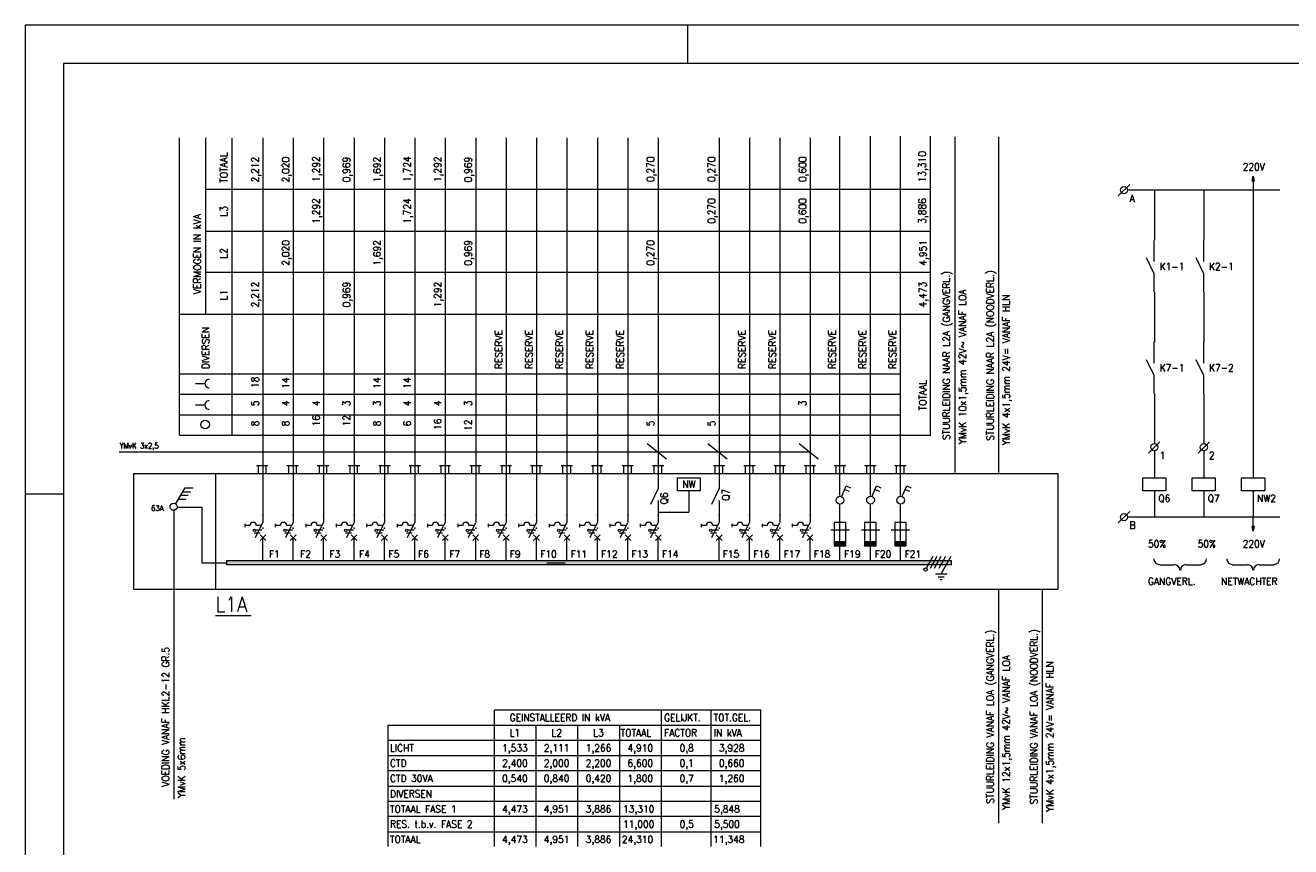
# Model space of a CAD drawing. Header units: metres. Extents: x 0 to 59.4, y 0 to 42.
# Tile 2 of 4: x 0 to 33.2, y 20.4 to 42. Entities that reach past the tile are written whole.
import ezdxf
from ezdxf.enums import TextEntityAlignment as Align

# ---------------------------------------------------------------- set-up
doc = ezdxf.new("R2010")
doc.units = ezdxf.units.M
doc.header["$MEASUREMENT"] = 0
doc.layers.add('Level 1', color=1, linetype='Continuous', lineweight=0)
doc.styles.add('Style-STANDARD', font='STANDARD.shx')

# ---------------------------------------------------------------- blocks, each defined once
blk = doc.blocks.new('A2')
at = {"layer": 'Level 1', "color": 1, "linetype": 'Continuous', "lineweight": 0}
for p, q in [((5.94, 4.2), (0, 4.2)), ((0, 4.2), (0, 0)), ((1.74, 4.1), (1.74, 4.2)), ((0, 2.97), (0.1, 2.97))]:
    blk.add_line(p, q, dxfattribs=at)
at = {"layer": 'Level 1', "color": 140, "linetype": 'Continuous', "lineweight": 0}
blk.add_3dface([(0.1, 0.1), (5.84, 0.1), (5.84, 4.1), (0.1, 4.1)], dxfattribs=at)

msp = doc.modelspace()

# ---------------------------------------------------------------- linework, layer by layer
at = {"layer": 'Level 1', "color": 1, "linetype": 'Continuous', "lineweight": 0}
for p, q in [((4.05, 31.235), (4.05, 39.047)), ((4.738, 34.406), (4.738, 39.047)), ((5.429, 31.235), (5.429, 39.047)), ((6.238, 39.047), (6.238, 28.953)), ((7.035, 39.047), (7.035, 28.953)), ((7.832, 39.047), (7.832, 28.953)), ((8.636, 39.047), (8.636, 28.953)), ((9.433, 39.047), (9.433, 28.953)), ((10.23, 39.047), (10.23, 28.953)), ((11.027, 39.047), (11.027, 28.953)), ((11.828, 39.047), (11.828, 28.953)), ((12.625, 39.047), (12.625, 28.953)), ((13.429, 39.047), (13.429, 28.953)), ((14.226, 39.047), (14.226, 28.953)), ((15.027, 39.047), (15.027, 28.953)), ((15.824, 39.047), (15.824, 28.953)), ((16.625, 39.047), (16.625, 29.836)), ((18.222, 39.047), (18.222, 29.836)), ((19.019, 39.047), (19.019, 28.953)), ((19.82, 39.047), (19.82, 28.953)), ((20.609, 39.047), (20.609, 28.953)), ((21.394, 29.656), (21.394, 39.086)), ((22.195, 29.656), (22.195, 39.086)), ((22.984, 29.656), (22.984, 39.086)), ((23.773, 31.227), (23.773, 39.086)), ((24.41, 39.07), (24.41, 30.258)), ((25.558, 39.07), (25.558, 30.258)), ((32.25, 38.039), (32.25, 37.672)), ((4.738, 37.695), (23.769, 37.695)), ((28.699, 37.523), (29.004, 37.82)), ((32.945, 37.672), (28.953, 37.672)), ((29.652, 37.672), (29.652, 36.359)), ((30.953, 37.672), (30.953, 36.359)), ((32.25, 37.672), (32.25, 30.117)), ((4.738, 36.594), (23.769, 36.594)), ((29.648, 35.797), (29.648, 36.352)), ((30.953, 35.797), (30.953, 36.352)), ((29.648, 35.477), (29.449, 35.891)), ((30.953, 35.477), (30.746, 35.891)), ((4.738, 35.516), (23.769, 35.516)), ((29.648, 35), (29.648, 35.477)), ((30.953, 35), (30.953, 35.477)), ((29.652, 34.992), (29.652, 33.68)), ((30.953, 34.992), (30.953, 33.68)), ((4.05, 34.414), (23.769, 34.414)), ((29.648, 33.125), (29.648, 33.688)), ((30.953, 33.125), (30.953, 33.688)), ((29.648, 32.805), (29.449, 33.219)), ((30.953, 32.805), (30.746, 33.219)), ((4.05, 32.852), (22.988, 32.852)), ((4.468, 32.594), (4.715, 32.594)), ((29.648, 32.336), (29.648, 32.805)), ((30.953, 32.336), (30.953, 32.805)), ((4.05, 32.313), (22.988, 32.313)), ((29.652, 32.328), (29.652, 31.016)), ((30.953, 32.328), (30.953, 31.016)), ((4.468, 32.031), (4.715, 32.031)), ((4.05, 31.773), (22.988, 31.773)), ((4.05, 31.235), (23.769, 31.235)), ((16.332, 31.016), (16.836, 30.617)), ((17.929, 31.016), (18.433, 30.617)), ((20.324, 31.016), (20.824, 30.617)), ((29.5, 30.766), (29.8, 31.063)), ((30.8, 30.766), (31.101, 31.063)), ((2.468, 30.797), (20.609, 30.797)), ((29.652, 30.82), (29.652, 30.117)), ((30.953, 30.82), (30.953, 30.117)), ((6.371, 30.43), (6.074, 30.43)), ((6.125, 30.235), (6.125, 30.43)), ((6.324, 30.235), (6.324, 30.43)), ((7.175, 30.43), (6.871, 30.43)), ((6.921, 30.235), (6.921, 30.43)), ((7.121, 30.235), (7.121, 30.43)), ((7.972, 30.43), (7.668, 30.43)), ((7.726, 30.235), (7.726, 30.43)), ((7.921, 30.235), (7.921, 30.43)), ((8.785, 30.43), (8.48, 30.43)), ((8.531, 30.235), (8.531, 30.43)), ((8.726, 30.235), (8.726, 30.43)), ((9.578, 30.43), (9.285, 30.43)), ((9.332, 30.235), (9.332, 30.43)), ((9.531, 30.235), (9.531, 30.43)), ((10.379, 30.43), (10.078, 30.43)), ((10.125, 30.235), (10.125, 30.43)), ((10.324, 30.235), (10.324, 30.43)), ((11.171, 30.43), (10.879, 30.43)), ((10.925, 30.235), (10.925, 30.43)), ((11.125, 30.235), (11.125, 30.43)), ((11.972, 30.43), (11.675, 30.43)), ((11.726, 30.235), (11.726, 30.43)), ((11.921, 30.235), (11.921, 30.43)), ((12.773, 30.43), (12.476, 30.43)), ((12.527, 30.235), (12.527, 30.43)), ((12.722, 30.235), (12.722, 30.43)), ((13.574, 30.43), (13.269, 30.43)), ((13.324, 30.235), (13.324, 30.43)), ((13.523, 30.235), (13.523, 30.43)), ((14.371, 30.43), (14.074, 30.43)), ((14.121, 30.235), (14.121, 30.43)), ((14.324, 30.235), (14.324, 30.43)), ((15.171, 30.43), (14.871, 30.43)), ((14.918, 30.235), (14.918, 30.43)), ((15.121, 30.235), (15.121, 30.43)), ((15.968, 30.43), (15.671, 30.43)), ((15.718, 30.235), (15.718, 30.43)), ((15.921, 30.235), (15.921, 30.43)), ((16.773, 30.43), (16.468, 30.43)), ((16.515, 30.235), (16.515, 30.43)), ((16.718, 30.235), (16.718, 30.43)), ((18.371, 30.43), (18.07, 30.43)), ((18.117, 30.235), (18.117, 30.43)), ((18.316, 30.235), (18.316, 30.43)), ((19.168, 30.43), (18.871, 30.43)), ((18.918, 30.235), (18.918, 30.43)), ((19.117, 30.235), (19.117, 30.43)), ((19.968, 30.43), (19.668, 30.43)), ((19.715, 30.235), (19.715, 30.43)), ((19.914, 30.235), (19.914, 30.43)), ((20.753, 30.43), (20.453, 30.43)), ((20.508, 30.235), (20.508, 30.43)), ((20.707, 30.235), (20.707, 30.43)), ((21.246, 30.438), (21.547, 30.438)), ((21.297, 30.242), (21.297, 30.438)), ((21.496, 30.242), (21.496, 30.438)), ((22.039, 30.438), (22.343, 30.438)), ((22.097, 30.242), (22.097, 30.438)), ((22.297, 30.242), (22.297, 30.438)), ((22.836, 30.438), (23.136, 30.438)), ((22.883, 30.242), (22.883, 30.438)), ((23.082, 30.242), (23.082, 30.438)), ((2.84, 30.235), (2.84, 27.195)), ((2.843, 30.235), (27.113, 30.235)), ((4.996, 30.235), (4.996, 27.195)), ((17.125, 30.117), (17.722, 30.117)), ((17.125, 29.781), (17.125, 30.117)), ((17.722, 30.117), (17.722, 29.781)), ((27.121, 30.235), (27.121, 27.195)), ((29.351, 30.117), (29.953, 30.117)), ((29.351, 29.781), (29.351, 30.117)), ((29.953, 30.117), (29.953, 29.781)), ((30.648, 30.117), (31.25, 30.117)), ((30.648, 29.781), (30.648, 30.117)), ((31.25, 30.117), (31.25, 29.781)), ((31.945, 30.117), (32.55, 30.117)), ((31.945, 29.781), (31.945, 30.117)), ((32.55, 30.117), (32.55, 29.781)), ((3.945, 29.43), (4.199, 29.86)), ((4.082, 29.664), (4.281, 29.664)), ((4.14, 29.75), (4.34, 29.75)), ((4.199, 29.86), (4.406, 29.86)), ((16.625, 29.836), (16.422, 29.422)), ((17.722, 29.781), (17.125, 29.781)), ((17.425, 29.781), (17.425, 29.219)), ((18.222, 29.836), (18.019, 29.422)), ((21.441, 29.633), (21.558, 29.906)), ((21.523, 29.813), (21.636, 29.766)), ((21.558, 29.906), (21.668, 29.86)), ((22.242, 29.633), (22.359, 29.906)), ((22.32, 29.813), (22.437, 29.766)), ((22.359, 29.906), (22.472, 29.86)), ((23.027, 29.633), (23.148, 29.906)), ((23.113, 29.813), (23.222, 29.766)), ((23.148, 29.906), (23.261, 29.86)), ((29.953, 29.781), (29.351, 29.781)), ((29.652, 29.781), (29.652, 29.086)), ((31.25, 29.781), (30.648, 29.781)), ((30.953, 29.781), (30.953, 29.086)), ((32.55, 29.781), (31.945, 29.781)), ((32.25, 29.781), (32.25, 29.086)), ((3.898, 29.25), (3.898, 21.68)), ((4.003, 29.352), (4.64, 29.352)), ((4.019, 29.555), (4.226, 29.555)), ((4.64, 29.352), (4.64, 27.891)), ((16.625, 29.523), (16.625, 28.953)), ((18.222, 29.523), (18.222, 28.953)), ((21.394, 28.945), (21.394, 29.414)), ((22.195, 28.945), (22.195, 29.414)), ((22.984, 28.945), (22.984, 29.414)), ((5.769, 28.914), (5.769, 28.82)), ((6.238, 28.953), (6.035, 28.547)), ((6.566, 28.914), (6.566, 28.82)), ((7.035, 28.953), (6.836, 28.547)), ((7.367, 28.914), (7.367, 28.82)), ((7.832, 28.953), (7.632, 28.547)), ((8.164, 28.914), (8.164, 28.82)), ((8.636, 28.953), (8.433, 28.547)), ((8.965, 28.914), (8.965, 28.82)), ((9.433, 28.953), (9.23, 28.547)), ((9.765, 28.914), (9.765, 28.82)), ((10.23, 28.953), (10.027, 28.547)), ((10.562, 28.914), (10.562, 28.82)), ((11.027, 28.953), (10.828, 28.547)), ((11.359, 28.914), (11.359, 28.82)), ((11.828, 28.953), (11.629, 28.547)), ((12.16, 28.914), (12.16, 28.82)), ((12.625, 28.953), (12.425, 28.547)), ((12.957, 28.914), (12.957, 28.82)), ((13.429, 28.953), (13.226, 28.547)), ((13.754, 28.914), (13.754, 28.82)), ((14.226, 28.953), (14.019, 28.547)), ((14.554, 28.914), (14.554, 28.82)), ((15.027, 28.953), (14.824, 28.547)), ((15.355, 28.914), (15.355, 28.82)), ((15.824, 28.953), (15.621, 28.547)), ((16.152, 28.914), (16.152, 28.82)), ((16.625, 28.953), (16.422, 28.547)), ((16.625, 29.219), (17.425, 29.219)), ((17.753, 28.914), (17.753, 28.82)), ((18.222, 28.953), (18.019, 28.547)), ((18.554, 28.914), (18.554, 28.82)), ((19.019, 28.953), (18.816, 28.547)), ((19.351, 28.914), (19.351, 28.82)), ((19.82, 28.953), (19.617, 28.547)), ((20.14, 28.914), (20.14, 28.82)), ((20.609, 28.953), (20.406, 28.547)), ((21.242, 28.945), (21.242, 28.336)), ((21.55, 28.945), (21.242, 28.945)), ((21.394, 28.336), (21.394, 28.945)), ((21.55, 28.336), (21.55, 28.945)), ((22.039, 28.945), (22.039, 28.336)), ((22.347, 28.945), (22.039, 28.945)), ((22.195, 28.336), (22.195, 28.945)), ((22.347, 28.336), (22.347, 28.945)), ((22.832, 28.945), (22.832, 28.336)), ((23.136, 28.945), (22.832, 28.945)), ((22.984, 28.336), (22.984, 28.945)), ((23.136, 28.336), (23.136, 28.945)), ((28.699, 28.938), (29.004, 29.235)), ((32.945, 29.086), (28.953, 29.086)), ((32.25, 28.719), (32.25, 29.086)), ((5.89, 28.867), (5.773, 28.867)), ((6.171, 28.664), (6.011, 28.664)), ((6.215, 28.742), (6.058, 28.742)), ((6.199, 28.867), (6.074, 28.867)), ((6.316, 28.625), (6.164, 28.469)), ((6.164, 28.625), (6.316, 28.469)), ((6.691, 28.867), (6.57, 28.867)), ((6.968, 28.664), (6.812, 28.664)), ((7.015, 28.742), (6.855, 28.742)), ((7, 28.867), (6.875, 28.867)), ((7.113, 28.625), (6.957, 28.469)), ((6.957, 28.625), (7.113, 28.469)), ((7.492, 28.867), (7.371, 28.867)), ((7.769, 28.664), (7.609, 28.664)), ((7.816, 28.742), (7.656, 28.742)), ((7.796, 28.867), (7.671, 28.867)), ((7.91, 28.625), (7.761, 28.469)), ((7.761, 28.625), (7.91, 28.469)), ((8.293, 28.867), (8.168, 28.867)), ((8.566, 28.664), (8.41, 28.664)), ((8.617, 28.742), (8.457, 28.742)), ((8.597, 28.867), (8.476, 28.867)), ((8.711, 28.625), (8.558, 28.469)), ((8.558, 28.625), (8.711, 28.469)), ((9.09, 28.867), (8.968, 28.867)), ((9.371, 28.664), (9.207, 28.664)), ((9.414, 28.742), (9.254, 28.742)), ((9.39, 28.867), (9.269, 28.867)), ((9.511, 28.625), (9.359, 28.469)), ((9.359, 28.625), (9.511, 28.469)), ((9.882, 28.867), (9.765, 28.867)), ((10.164, 28.664), (10.007, 28.664)), ((10.211, 28.742), (10.05, 28.742)), ((10.187, 28.867), (10.066, 28.867)), ((10.304, 28.625), (10.152, 28.469)), ((10.152, 28.625), (10.304, 28.469)), ((10.679, 28.867), (10.562, 28.867)), ((10.961, 28.664), (10.804, 28.664)), ((11.007, 28.742), (10.847, 28.742)), ((10.988, 28.867), (10.863, 28.867)), ((11.105, 28.625), (10.953, 28.469)), ((10.953, 28.625), (11.105, 28.469)), ((11.48, 28.867), (11.359, 28.867)), ((11.761, 28.664), (11.601, 28.664)), ((11.808, 28.742), (11.648, 28.742)), ((11.789, 28.867), (11.664, 28.867)), ((11.902, 28.625), (11.75, 28.469)), ((11.75, 28.625), (11.902, 28.469)), ((12.281, 28.867), (12.16, 28.867)), ((12.558, 28.664), (12.398, 28.664)), ((12.609, 28.742), (12.449, 28.742)), ((12.586, 28.867), (12.461, 28.867)), ((12.707, 28.625), (12.55, 28.469)), ((12.55, 28.625), (12.707, 28.469)), ((13.082, 28.867), (12.957, 28.867)), ((13.359, 28.664), (13.199, 28.664)), ((13.41, 28.742), (13.25, 28.742)), ((13.386, 28.867), (13.265, 28.867)), ((13.504, 28.625), (13.351, 28.469)), ((13.351, 28.625), (13.504, 28.469)), ((13.879, 28.867), (13.757, 28.867)), ((14.16, 28.664), (14, 28.664)), ((14.207, 28.742), (14.046, 28.742)), ((14.183, 28.867), (14.062, 28.867)), ((14.304, 28.625), (14.152, 28.469)), ((14.152, 28.625), (14.304, 28.469)), ((14.679, 28.867), (14.558, 28.867)), ((14.961, 28.664), (14.8, 28.664)), ((15.007, 28.742), (14.847, 28.742)), ((14.988, 28.867), (14.863, 28.867)), ((15.101, 28.625), (14.949, 28.469)), ((14.949, 28.625), (15.101, 28.469)), ((15.476, 28.867), (15.359, 28.867)), ((15.757, 28.664), (15.597, 28.664)), ((15.8, 28.742), (15.644, 28.742)), ((15.785, 28.867), (15.66, 28.867)), ((15.902, 28.625), (15.75, 28.469)), ((15.75, 28.625), (15.902, 28.469)), ((16.281, 28.867), (16.156, 28.867)), ((16.558, 28.664), (16.398, 28.664)), ((16.605, 28.742), (16.449, 28.742)), ((16.586, 28.867), (16.461, 28.867)), ((16.699, 28.625), (16.547, 28.469)), ((16.547, 28.625), (16.699, 28.469)), ((17.878, 28.867), (17.753, 28.867)), ((18.156, 28.664), (17.996, 28.664)), ((18.203, 28.742), (18.043, 28.742)), ((18.183, 28.867), (18.062, 28.867)), ((18.3, 28.625), (18.14, 28.469)), ((18.14, 28.625), (18.3, 28.469)), ((18.675, 28.867), (18.558, 28.867)), ((18.953, 28.664), (18.793, 28.664)), ((19, 28.742), (18.84, 28.742)), ((18.98, 28.867), (18.859, 28.867)), ((19.097, 28.625), (18.945, 28.469)), ((18.945, 28.625), (19.097, 28.469)), ((19.476, 28.867), (19.355, 28.867)), ((19.758, 28.664), (19.597, 28.664)), ((19.8, 28.742), (19.64, 28.742)), ((19.781, 28.867), (19.66, 28.867)), ((19.894, 28.625), (19.742, 28.469)), ((19.742, 28.625), (19.894, 28.469)), ((20.261, 28.867), (20.144, 28.867)), ((20.543, 28.664), (20.383, 28.664)), ((20.586, 28.742), (20.429, 28.742)), ((20.57, 28.867), (20.445, 28.867)), ((20.687, 28.625), (20.535, 28.469)), ((20.535, 28.625), (20.687, 28.469)), ((21.156, 28.75), (21.648, 28.75)), ((21.957, 28.75), (22.445, 28.75)), ((22.742, 28.75), (23.234, 28.75)), ((6.238, 27.953), (6.238, 28.547)), ((7.035, 27.953), (7.035, 28.547)), ((7.832, 27.953), (7.832, 28.547)), ((8.636, 27.953), (8.636, 28.547)), ((9.433, 27.953), (9.433, 28.547)), ((10.23, 27.953), (10.23, 28.547)), ((11.027, 27.953), (11.027, 28.547)), ((11.828, 27.953), (11.828, 28.547)), ((12.625, 27.953), (12.625, 28.547)), ((13.429, 27.953), (13.429, 28.547)), ((14.226, 27.953), (14.226, 28.547)), ((15.027, 27.953), (15.027, 28.547)), ((15.824, 27.953), (15.824, 28.547)), ((16.625, 27.953), (16.625, 28.547)), ((18.222, 27.953), (18.222, 28.547)), ((19.019, 27.953), (19.019, 28.547)), ((19.82, 27.953), (19.82, 28.547)), ((20.609, 27.953), (20.609, 28.547)), ((21.55, 28.438), (21.242, 28.438)), ((21.242, 28.414), (21.55, 28.414)), ((21.55, 28.391), (21.242, 28.391)), ((21.242, 28.367), (21.55, 28.367)), ((21.242, 28.336), (21.55, 28.336)), ((21.386, 28.328), (21.386, 27.938)), ((22.347, 28.438), (22.039, 28.438)), ((22.039, 28.414), (22.347, 28.414)), ((22.347, 28.391), (22.039, 28.391)), ((22.039, 28.367), (22.347, 28.367)), ((22.039, 28.336), (22.347, 28.336)), ((22.187, 28.328), (22.187, 27.938)), ((23.136, 28.438), (22.832, 28.438)), ((22.832, 28.414), (23.136, 28.414)), ((23.136, 28.391), (22.832, 28.391)), ((22.832, 28.367), (23.136, 28.367)), ((22.832, 28.336), (23.136, 28.336)), ((22.98, 28.328), (22.98, 27.938)), ((23.672, 27.75), (23.847, 28.063)), ((23.773, 27.75), (23.949, 28.063)), ((23.875, 27.75), (24.054, 28.063)), ((24, 27.75), (24.175, 28.063)), ((24.054, 27.594), (24.316, 28.063)), ((4.64, 27.891), (5.289, 27.891)), ((13.699, 27.891), (14.179, 27.891)), ((23.902, 27.594), (24.207, 27.594)), ((29.785, 27.836), (30.175, 27.836)), ((30.48, 27.836), (30.879, 27.836)), ((31.699, 27.836), (32.097, 27.836)), ((32.402, 27.836), (32.797, 27.836)), ((23.976, 27.516), (24.128, 27.516)), ((24.027, 27.445), (24.078, 27.445)), ((2.84, 27.195), (27.113, 27.195)), ((25.558, 27.203), (25.558, 21.055)), ((26.707, 27.203), (26.707, 21.055)), ((4.996, 26.5), (5.929, 26.5)), ((12.32, 20.438), (12.32, 24.023)), ((12.32, 24.023), (19.32, 24.023)), ((16.711, 20.438), (16.711, 24.023)), ((18.011, 20.438), (18.011, 24.023)), ((19.32, 20.438), (19.32, 24.023)), ((9.527, 20.438), (9.527, 23.625)), ((9.527, 23.625), (19.32, 23.625)), ((13.418, 20.438), (13.418, 23.625)), ((14.515, 20.438), (14.515, 23.625)), ((15.617, 20.438), (15.617, 23.625)), ((9.527, 23.227), (19.32, 23.227)), ((9.527, 22.828), (19.32, 22.828)), ((9.527, 22.43), (19.32, 22.43)), ((9.527, 22.023), (19.32, 22.023)), ((9.527, 21.625), (19.32, 21.625)), ((9.527, 21.234), (19.32, 21.234)), ((9.527, 20.828), (19.32, 20.828))]:
    msp.add_line(p, q, dxfattribs=at)
for centre, radius in [((28.855, 37.672), 0.0938), ((4.722, 31.516), 0.113), ((29.652, 30.922), 0.0938), ((30.953, 30.922), 0.0938), ((21.398, 29.531), 0.102), ((22.199, 29.531), 0.102), ((22.988, 29.531), 0.102), ((3.894, 29.359), 0.0938), ((28.855, 29.086), 0.0938), ((6.019, 28.742), 0.0312), ((6.82, 28.742), 0.0312), ((7.617, 28.742), 0.0312), ((8.418, 28.742), 0.0312), ((9.215, 28.742), 0.0312), ((10.015, 28.742), 0.0312), ((10.812, 28.742), 0.0312), ((11.613, 28.742), 0.0312), ((12.41, 28.742), 0.0312), ((13.207, 28.742), 0.0312), ((14.007, 28.742), 0.0312), ((14.808, 28.742), 0.0312), ((15.605, 28.742), 0.0312), ((16.406, 28.742), 0.0312), ((18.004, 28.742), 0.0312), ((18.8, 28.742), 0.0312), ((19.601, 28.742), 0.0312), ((20.39, 28.742), 0.0312), ((23.644, 27.711), 0.043)]:
    msp.add_circle(centre, radius, dxfattribs=at)
for centre, radius, start, end in [((4.832, 32.594), 0.113, 90, 270.0001), ((4.832, 32.031), 0.113, 90, 270.0001), ((5.984, 28.867), 0.082, 0, 180), ((6.781, 28.867), 0.082, 0, 180), ((7.586, 28.867), 0.082, 0, 180), ((8.382, 28.867), 0.082, 0, 180), ((9.183, 28.867), 0.082, 0, 180), ((9.976, 28.867), 0.082, 0, 180), ((10.773, 28.867), 0.082, 0, 180), ((11.57, 28.867), 0.082, 0, 180), ((12.375, 28.867), 0.082, 0, 180), ((13.172, 28.867), 0.082, 0, 180), ((13.972, 28.867), 0.082, 0, 180), ((14.769, 28.867), 0.082, 0, 180), ((15.57, 28.867), 0.082, 0, 180), ((16.367, 28.867), 0.082, 0, 180), ((17.968, 28.867), 0.082, 0, 180), ((18.769, 28.867), 0.082, 0, 180), ((19.566, 28.867), 0.082, 0, 180), ((20.359, 28.867), 0.082, 0, 180), ((29.785, 27.992), 0.145, 180, 270.0001), ((30.879, 27.992), 0.145, 270.0001, 0), ((31.699, 27.992), 0.145, 180, 270.0001), ((32.797, 27.992), 0.145, 270.0001, 0), ((30.175, 27.695), 0.145, 0, 90), ((30.48, 27.695), 0.145, 90, 180), ((32.097, 27.695), 0.145, 0, 90), ((32.402, 27.695), 0.145, 90, 180)]:
    msp.add_arc(centre, radius, start, end, dxfattribs=at)
for p in [(6.238, 29.141), (7.035, 29.141), (7.832, 29.141), (8.636, 29.141), (9.433, 29.141), (10.23, 29.141), (11.027, 29.141), (11.828, 29.141), (12.625, 29.141), (13.429, 29.141), (14.226, 29.141), (15.027, 29.141), (15.824, 29.141), (16.625, 29.141), (18.222, 29.141), (19.019, 29.141), (19.82, 29.141), (20.609, 29.141), (6.238, 28.797), (7.035, 28.797), (7.832, 28.797), (8.636, 28.797), (9.433, 28.797), (10.23, 28.797), (11.027, 28.797), (11.828, 28.797), (12.625, 28.797), (13.429, 28.797), (14.226, 28.797), (15.027, 28.797), (15.824, 28.797), (16.625, 28.797), (18.222, 28.797), (19.019, 28.797), (19.82, 28.797), (20.609, 28.797), (21.394, 28.336), (22.195, 28.336), (22.984, 28.336)]:
    msp.add_point(p, dxfattribs=at)
for points in [[(32.273, 37.906), (32.222, 37.906), (32.25, 38.039)], [(5.296, 27.836), (5.296, 27.945), (24.32, 27.836), (24.32, 27.945)]]:
    msp.add_solid(points, dxfattribs=at)
at = {"layer": 'Level 1', "color": 1, "linetype": 'Continuous', "lineweight": 0, "extrusion": (0, 0, -1)}
msp.add_solid([(-32.222, 28.852), (-32.273, 28.852), (-32.25, 28.719)], dxfattribs=at)
at = {"layer": 'Level 1', "color": 1, "linetype": 'Continuous', "lineweight": 0}
for points in [[(32.273, 37.906), (32.222, 37.906), (32.25, 38.039)], [(32.222, 28.852), (32.273, 28.852), (32.25, 28.719)], [(5.296, 27.836), (5.296, 27.945), (24.32, 27.945), (24.32, 27.836)]]:
    msp.add_3dface(points, dxfattribs=at)

# ---------------------------------------------------------------- block references
at = {"layer": 'Level 1', "color": 140, "linetype": 'Continuous', "lineweight": 0, "xscale": 10, "yscale": 10, "zscale": 10}
msp.add_blockref('A2', (0, 0), dxfattribs=at)

# ---------------------------------------------------------------- texts
at = {"layer": 'Level 1', "color": 1, "linetype": 'Continuous', "lineweight": 0, "style": 'Style-STANDARD'}
for s, height, p in [('TOTAAL', 0.1914, (5.308, 37.867)), ('13,310', 0.1914, (23.652, 37.875)), ('2,212', 0.1914, (6.132, 37.875)), ('2,020', 0.1914, (6.933, 37.875)), ('1,292', 0.1914, (7.734, 37.891)), ('0,969', 0.1914, (8.531, 37.875)), ('1,692', 0.1914, (9.332, 37.875)), ('1,724', 0.1914, (10.125, 37.891)), ('1,292', 0.1914, (10.925, 37.883)), ('0,969', 0.1914, (11.726, 37.875)), ('0,270', 0.1914, (16.515, 37.883)), ('0,270', 0.1914, (18.117, 37.883)), ('0,600', 0.1914, (20.508, 37.883)), ('L3', 0.1914, (5.308, 36.977)), ('1,292', 0.1914, (7.734, 36.789)), ('1,724', 0.1914, (10.125, 36.789)), ('0,270', 0.1914, (18.117, 36.789)), ('0,600', 0.1914, (20.508, 36.789)), ('3,886', 0.1914, (23.652, 36.789)), ('VERMOGEN IN kVA', 0.1914, (4.613, 34.945)), ('2,020', 0.1914, (6.933, 35.688)), ('1,692', 0.1914, (9.332, 35.688)), ('0,969', 0.1914, (11.726, 35.688)), ('0,270', 0.1914, (16.515, 35.688)), ('4,951', 0.1914, (23.672, 35.688)), ('L2', 0.1914, (5.308, 35.875)), ('2,212', 0.1914, (6.132, 34.594)), ('0,969', 0.1914, (8.531, 34.594)), ('1,292', 0.1914, (10.925, 34.594)), ('4,473', 0.1914, (23.664, 34.594)), ('L1', 0.1914, (5.308, 34.781)), ('DIVERSEN', 0.1914, (4.832, 32.977)), ('RESERVE', 0.1914, (12.527, 32.977)), ('RESERVE', 0.1914, (13.324, 32.977)), ('RESERVE', 0.1914, (14.121, 32.977)), ('RESERVE', 0.1914, (14.918, 32.977)), ('RESERVE', 0.1914, (15.718, 32.977)), ('RESERVE', 0.1914, (18.918, 32.977)), ('RESERVE', 0.1914, (19.715, 32.977)), ('RESERVE', 0.1914, (21.285, 32.977)), ('RESERVE', 0.1914, (22.086, 32.977)), ('RESERVE', 0.1914, (22.871, 32.977)), ('18', 0.1914, (6.132, 32.477)), ('14', 0.1914, (6.933, 32.461)), ('14', 0.1914, (9.332, 32.461)), ('14', 0.1914, (10.125, 32.461)), ('TOTAAL', 0.1914, (23.664, 31.891)), ('5', 0.191, (6.132, 32)), ('4', 0.191, (6.933, 32)), ('4', 0.191, (7.734, 32)), ('3', 0.191, (8.531, 32)), ('3', 0.191, (9.332, 32)), ('4', 0.191, (10.125, 32)), ('4', 0.191, (10.925, 32)), ('3', 0.191, (11.726, 32)), ('3', 0.191, (20.508, 32)), ('8', 0.191, (6.132, 31.469)), ('8', 0.191, (6.933, 31.469)), ('16', 0.1914, (7.734, 31.469)), ('12', 0.1914, (8.531, 31.469)), ('8', 0.191, (9.332, 31.469)), ('6', 0.191, (10.125, 31.469)), ('16', 0.1914, (10.925, 31.375)), ('12', 0.1914, (11.726, 31.352)), ('5', 0.191, (16.515, 31.469)), ('5', 0.191, (18.117, 31.469)), ('Q6', 0.1914, (16.871, 29.422)), ('Q7', 0.1914, (18.492, 29.516))]:
    msp.add_text(s, height=height, rotation=90, dxfattribs=at).set_placement(p)
for s, height, p in [('220V', 0.1914, (31.972, 38.188)), ('A', 0.191, (29, 37.359)), ('K1-1', 0.1914, (29.789, 35.57)), ('K2-1', 0.1914, (31.086, 35.57)), ('K7-1', 0.1914, (29.789, 32.914)), ('K7-2', 0.1914, (31.086, 32.914)), ('YMvK 3x2,5', 0.1445, (2.476, 30.891)), ('1', 0.191, (29.789, 30.61)), ('2', 0.191, (31.086, 30.61)), ('Q6', 0.1914, (29.758, 29.485)), ('Q7', 0.1914, (31.054, 29.485)), ('NW2', 0.1914, (32.351, 29.485)), ('63A', 0.1445, (3.304, 29.25)), ('B', 0.191, (29, 28.781)), ('50%', 0.1914, (29.484, 28.289)), ('50%', 0.1914, (30.789, 28.289)), ('220V', 0.1914, (31.972, 28.289)), ('F1', 0.1914, (6.402, 28.023)), ('F2', 0.1914, (7.215, 28.023)), ('F3', 0.1914, (7.988, 28.023)), ('F4', 0.1914, (8.765, 28.023)), ('F5', 0.1914, (9.539, 28.023)), ('F6', 0.1914, (10.316, 28.023)), ('F7', 0.1914, (11.136, 28.023)), ('F8', 0.1914, (11.921, 28.023)), ('F9', 0.1914, (12.722, 28.023)), ('F10', 0.1914, (13.523, 28.023)), ('F11', 0.1914, (14.324, 28.023)), ('F12', 0.1914, (15.121, 28.023)), ('F13', 0.1914, (15.921, 28.023)), ('F14', 0.1914, (16.718, 28.023)), ('F15', 0.1914, (18.316, 28.023)), ('F16', 0.1914, (19.117, 28.023)), ('F17', 0.1914, (19.918, 28.023)), ('F18', 0.1914, (20.707, 28.023)), ('F19', 0.1914, (21.503, 28.023)), ('F20', 0.1914, (22.308, 28.023)), ('F21', 0.1914, (23.093, 28.023)), ('GANGVERL.', 0.1914, (29.484, 27.305)), ('NETWACHTER', 0.1914, (31.406, 27.305)), ('L1A', 0.3906, (4.992, 26.602)), ('GEINSTALLEERD IN kVA', 0.1914, (12.718, 23.727)), ('GELIJKT.', 0.1914, (16.777, 23.727)), ('TOT.GEL.', 0.1914, (18.078, 23.727)), ('L1', 0.1914, (12.718, 23.328)), ('L2', 0.1914, (13.82, 23.328)), ('L3', 0.1914, (14.914, 23.328)), ('TOTAAL', 0.1914, (15.636, 23.328)), ('FACTOR', 0.1914, (16.777, 23.328)), ('IN kVA', 0.1914, (18.078, 23.328)), ('LICHT', 0.1914, (9.578, 22.93)), ('1,533', 0.1914, (12.523, 22.93)), ('2,111', 0.1914, (13.617, 22.93)), ('1,266', 0.1914, (14.718, 22.93)), ('4,910', 0.1914, (15.816, 22.93)), ('0,8', 0.1914, (17.183, 22.93)), ('3,928', 0.1914, (18.215, 22.93)), ('CTD', 0.1914, (9.578, 22.531)), ('2,400', 0.1914, (12.523, 22.531)), ('2,000', 0.1914, (13.617, 22.531)), ('2,200', 0.1914, (14.718, 22.531)), ('6,600', 0.1914, (15.816, 22.531)), ('0,1', 0.1914, (17.183, 22.531)), ('0,660', 0.1914, (18.215, 22.531)), ('CTD 30VA', 0.1914, (9.578, 22.133)), ('0,540', 0.1914, (12.523, 22.133)), ('0,840', 0.1914, (13.617, 22.133)), ('0,420', 0.1914, (14.718, 22.133)), ('1,800', 0.1914, (15.816, 22.133)), ('0,7', 0.1914, (17.183, 22.133)), ('1,260', 0.1914, (18.215, 22.133)), ('DIVERSEN', 0.1914, (9.578, 21.727)), ('TOTAAL FASE 1', 0.1914, (9.578, 21.328)), ('4,473', 0.1914, (12.523, 21.328)), ('4,951', 0.1914, (13.617, 21.328)), ('3,886', 0.1914, (14.718, 21.328)), ('13,310', 0.1914, (15.699, 21.328)), ('5,848', 0.1914, (18.093, 21.328)), ('RES. t.b.v. FASE 2', 0.1914, (9.578, 20.93)), ('11,000', 0.1914, (15.699, 20.93)), ('0,5', 0.1914, (17.183, 20.93)), ('5,500', 0.1914, (18.093, 20.93)), ('TOTAAL', 0.1914, (9.578, 20.531)), ('4,473', 0.1914, (12.523, 20.531)), ('4,951', 0.1914, (13.617, 20.531)), ('3,886', 0.1914, (14.718, 20.531)), ('24,310', 0.1914, (15.668, 20.531)), ('11,348', 0.1914, (18.066, 20.531))]:
    msp.add_text(s, height=height, dxfattribs=at).set_placement(p)
for s, p in [('STUURLEIDING NAAR L2A (GANGVERL.)', (24.285, 33.332)), ('STUURLEIDING NAAR L2A (NOODVERL.)', (25.437, 33.332)), ('YMvK 10x1,5mm 42V~ VANAF LOA', (24.707, 33.036)), ('YMvK 4x1,5mm 24V= VANAF HLN', (25.855, 32.956)), ('STUURLEIDING VANAF LOA (GANGVERL.)', (25.437, 23.847)), ('STUURLEIDING VANAF LOA (NOODVERL.)', (26.586, 23.847)), ('VOEDING VANAF HKL2-12 GR.5', (3.781, 23.843)), ('YMvK 12x1,5mm 42V~ VANAF LOA', (25.855, 23.435)), ('YMvK 4x1,5mm 24V= VANAF HLN', (27.004, 23.331)), ('YMvK 5x6mm', (4.199, 22.511))]:
    msp.add_text(s, height=0.1914, rotation=90, dxfattribs=at).set_placement(p, align=Align.CENTER)
msp.add_text('NW', height=0.1914, dxfattribs=at).set_placement((17.426, 29.86), align=Align.CENTER)

doc.saveas('drawing.dxf')
